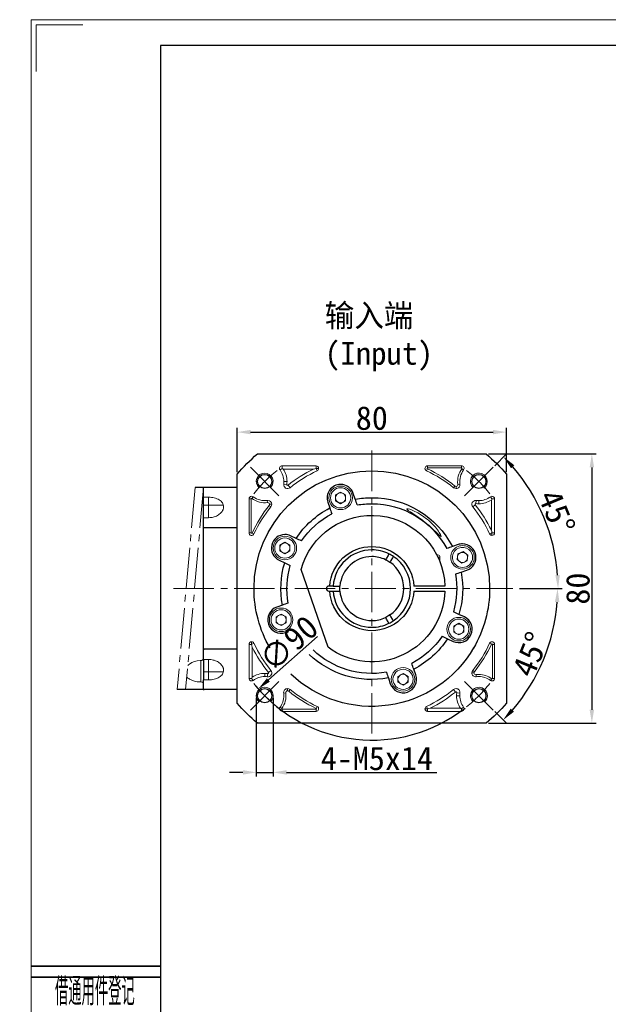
# Model space of a CAD drawing. Header units: millimetres. Extents: x 6034 to 6683, y -894 to -437.
# Tile 2 of 9: x 6034 to 6209, y -729 to -437. Entities that reach past the tile are written whole.
import ezdxf
from ezdxf.enums import TextEntityAlignment as Align

# ---------------------------------------------------------------- set-up
doc = ezdxf.new("R2010")
doc.units = ezdxf.units.MM
doc.header["$PDSIZE"] = -5
doc.linetypes.add('ACAD_ISO10W100', pattern=[18, 12, -3, 0, -3])
doc.linetypes.add('点画线', pattern=[18, 12, -2, 2, -2])
doc.layers.get('0').update_dxf_attribs({"lineweight": 18})
doc.layers.get('Defpoints').update_dxf_attribs({"lineweight": 18})
for name, color, linetype, lineweight in [('2细线层', 4, 'Continuous', 35), ('6文字层', 3, 'Continuous', 35), ('7中心线层', 7, '点画线', 18), ('中性线', 1, 'ACAD_ISO10W100', 15), ('图框_外框线', 7, 'Continuous', 18), ('尺寸线', 7, 'Continuous', 25), ('尺寸线层', 3, 'Continuous', 18), ('标注线', 7, 'Continuous', 18), ('粗实线', 7, 'Continuous', 40)]:
    doc.layers.add(name, color=color, linetype=linetype, lineweight=lineweight)
doc.styles.add('PC_TEXTSTYLE', font='ISOCP.SHX', dxfattribs={"width": 0.707, "bigfont": 'GBCBIG.SHX'})
doc.styles.add('工程字', font='txt')
doc.dimstyles.new('ISO-25', dxfattribs={"dimtxt": 7, "dimasz": 4, "dimexe": 1.25, "dimexo": 0.625, "dimtad": 1, "dimtxsty": '工程字', "dimcen": 2, "dimdle": 8, "dimadec": 0, "dimazin": 0, "dimtfac": 1, "dimtmove": 0, "dimatfit": 3, "dimfxl": 1, "dimarcsym": 0})

# ---------------------------------------------------------------- blocks, each defined once
blk = doc.blocks.new('*D40')
at = {"layer": 'Defpoints', "color": 0}
for p in [(6178.48, -559.49), (6098.48, -571.96), (6178.48, -571.96)]:
    blk.add_point(p, dxfattribs=at)
at = {"layer": '尺寸线层', "color": 0, "lineweight": -2}
for p, q in [((6098.48, -571.34), (6098.48, -558.24)), ((6178.48, -571.34), (6178.48, -558.24)), ((6102.48, -559.49), (6174.48, -559.49))]:
    blk.add_line(p, q, dxfattribs=at)
at = {"layer": '尺寸线层', "color": 0}
for points in [[(6102.48, -558.82), (6102.48, -560.15), (6098.48, -559.49)], [(6174.48, -560.15), (6174.48, -558.82), (6178.48, -559.49)]]:
    blk.add_solid(points, dxfattribs=at)
at = {"layer": '尺寸线层', "color": 0, "insert": (6138.48, -555.36), "char_height": 7, "attachment_point": 5, "style": '工程字'}
blk.add_mtext('80', dxfattribs=at)
blk = doc.blocks.new('*D41')
at = {"layer": 'Defpoints', "color": 0}
for p in [(6172.48, -565.97), (6172.48, -645.97), (6203.85, -645.97)]:
    blk.add_point(p, dxfattribs=at)
at = {"layer": '尺寸线层', "color": 0, "lineweight": -2}
for p, q in [((6173.1, -565.97), (6205.1, -565.97)), ((6203.85, -569.97), (6203.85, -641.97)), ((6173.1, -645.97), (6205.1, -645.97))]:
    blk.add_line(p, q, dxfattribs=at)
at = {"layer": '尺寸线层', "color": 0}
for points in [[(6204.52, -569.97), (6203.19, -569.97), (6203.85, -565.97)], [(6203.19, -641.97), (6204.52, -641.97), (6203.85, -645.97)]]:
    blk.add_solid(points, dxfattribs=at)
at = {"layer": '尺寸线层', "color": 0, "insert": (6199.73, -605.97), "char_height": 7, "attachment_point": 5, "rotation": 90, "style": '工程字'}
blk.add_mtext('80', dxfattribs=at)
blk = doc.blocks.new('*D42')
at = {"layer": 'Defpoints', "color": 0}
for p in [(6172.2, -576.18), (6104.75, -635.76)]:
    blk.add_point(p, dxfattribs=at)
at = {"layer": '尺寸线层', "color": 0, "lineweight": -2}
blk.add_line((6122.32, -620.24), (6107.75, -633.11), dxfattribs=at)
blk.add_arc((6138.48, -605.97), 45, 219.8658, 307.9622, dxfattribs=at)
at = {"layer": '尺寸线层', "color": 0}
blk.add_solid([(6107.31, -632.61), (6108.19, -633.61), (6104.75, -635.76)], dxfattribs=at)
at = {"layer": '尺寸线层', "color": 0, "insert": (6113.8, -622.26), "char_height": 7, "attachment_point": 5, "rotation": 41.4574, "style": '工程字'}
blk.add_mtext('∅90', dxfattribs=at)
blk = doc.blocks.new('*D43')
at = {"layer": 'Defpoints', "color": 0}
for p in [(6174.54, -569.91), (6166.05, -578.39), (6191.92, -591.65), (6095.05, -605.97), (6181.72, -605.97)]:
    blk.add_point(p, dxfattribs=at)
at = {"layer": '尺寸线层', "color": 0, "lineweight": -2}
for p, q in [((6174.98, -569.46), (6178.48, -565.96)), ((6182.35, -605.97), (6195.06, -605.97))]:
    blk.add_line(p, q, dxfattribs=at)
blk.add_arc((6138.48, -605.97), 55.33, 4.1429, 40.8571, dxfattribs=at)
at = {"layer": '尺寸线层', "color": 0}
for points in [[(6180.81, -569.32), (6179.84, -570.23), (6177.6, -566.84)], [(6193, -602), (6194.33, -601.95), (6193.81, -605.97)]]:
    blk.add_solid(points, dxfattribs=at)
at = {"layer": '尺寸线层', "color": 0, "insert": (6193.41, -583.22), "char_height": 7, "attachment_point": 5, "rotation": 292.5, "style": '工程字'}
blk.add_mtext('45%%d', dxfattribs=at)
blk = doc.blocks.new('*D44')
at = {"layer": 'Defpoints', "color": 0}
for p in [(6095.05, -605.97), (6181.72, -605.97), (6166.05, -633.55), (6186.28, -633.57), (6174.54, -642.03)]:
    blk.add_point(p, dxfattribs=at)
at = {"layer": '尺寸线层', "color": 0, "lineweight": -2}
for p, q in [((6182.35, -605.97), (6194.92, -605.97)), ((6174.98, -642.47), (6178.39, -645.88))]:
    blk.add_line(p, q, dxfattribs=at)
blk.add_arc((6138.48, -605.97), 55.19, 319.1532, 355.8468, dxfattribs=at)
at = {"layer": '尺寸线层', "color": 0}
for points in [[(6194.19, -609.99), (6192.86, -609.94), (6193.67, -605.97)], [(6179.74, -641.61), (6180.72, -642.52), (6177.5, -645)]]:
    blk.add_solid(points, dxfattribs=at)
at = {"layer": '尺寸线层', "color": 0, "insert": (6185.66, -625.51), "char_height": 7, "attachment_point": 5, "rotation": 67.5, "style": '工程字'}
blk.add_mtext('45%%d', dxfattribs=at)
blk = doc.blocks.new('*D45')
at = {"layer": 'Defpoints', "color": 0}
for p in [(6104.16, -637.79), (6109.16, -637.79), (6109.16, -660.56)]:
    blk.add_point(p, dxfattribs=at)
at = {"layer": '尺寸线层', "color": 0, "lineweight": -2}
for p, q in [((6104.16, -638.42), (6104.16, -661.81)), ((6109.16, -638.42), (6109.16, -661.81)), ((6100.16, -660.56), (6096.16, -660.56)), ((6104.16, -660.56), (6109.16, -660.56)), ((6113.16, -660.56), (6157.75, -660.56))]:
    blk.add_line(p, q, dxfattribs=at)
at = {"layer": '尺寸线层', "color": 0}
for points in [[(6100.16, -661.23), (6100.16, -659.9), (6104.16, -660.56)], [(6113.16, -659.9), (6113.16, -661.23), (6109.16, -660.56)]]:
    blk.add_solid(points, dxfattribs=at)
at = {"layer": '尺寸线层', "color": 0, "insert": (6139.96, -656.44), "char_height": 7, "attachment_point": 5, "style": '工程字'}
blk.add_mtext('4-M5x14', dxfattribs=at)

msp = doc.modelspace()

# ---------------------------------------------------------------- linework, layer by layer
for p, q in [((6111.8127, -570.2687), (6111.1994, -570.7301)), ((6121.9154, -569.5012), (6111.8127, -569.5012)), ((6111.8127, -570.2687), (6111.8127, -569.5012)), ((6121.9154, -570.2687), (6121.9154, -569.5012)), ((6121.9154, -570.2687), (6122.6829, -570.2687)), ((6121.9154, -570.2687), (6122.2383, -570.9649)), ((6165.138, -569.5012), (6155.0353, -569.5012)), ((6155.0353, -570.1354), (6155.0353, -569.5012)), ((6155.0353, -570.1354), (6165.138, -570.1354)), ((6165.138, -570.1354), (6165.138, -569.5012)), ((6112.1642, -570.4501), (6121.1126, -570.4501)), ((6154.9793, -570.3895), (6154.7124, -570.9649)), ((6165.2445, -570.3488), (6165.7513, -570.7301)), ((6113.2287, -575.0542), (6112.2887, -574.9247)), ((6112.3419, -574.1488), (6113.2908, -574.1488)), ((6113.5829, -575.2538), (6114.1803, -575.991)), ((6163.1697, -575.4983), (6162.7704, -575.991)), ((6163.5054, -575.6173), (6163.5054, -576.2515)), ((6164.0337, -575.0113), (6164.662, -574.9247)), ((6088.4757, -578.8342), (6088.4757, -577.7656)), ((6088.4757, -578.4102), (6088.4757, -577.7656)), ((6088.4757, -578.8342), (6088.4757, -578.4102)), ((6088.4757, -578.8342), (6088.4757, -578.8352)), ((6089.9757, -578.8342), (6088.4757, -578.8342)), ((6088.4757, -578.8342), (6088.4757, -578.8352)), ((6088.4757, -578.8342), (6088.4757, -581.2187)), ((6088.4757, -578.8342), (6088.4757, -581.2187)), ((6089.9757, -581.2187), (6089.9757, -578.8342)), ((6102.8555, -579.1995), (6103.2368, -578.6927)), ((6127.6967, -578.1553), (6129.1967, -577.2893)), ((6127.6967, -579.8874), (6127.6967, -578.1553)), ((6129.1967, -577.2893), (6130.6967, -578.1553)), ((6130.6967, -578.1553), (6130.6967, -579.8874)), ((6138.4754, -580.7524), (6138.4754, -578.9687)), ((6174.1754, -579.306), (6173.7139, -578.6927)), ((6089.9757, -581.2187), (6088.4757, -581.2187)), ((6089.9757, -584.9473), (6089.9757, -581.2187)), ((6094.3695, -581.2187), (6089.9757, -581.2187)), ((6102.0079, -579.306), (6102.0079, -589.4087)), ((6102.6421, -579.306), (6102.0079, -579.306)), ((6102.6421, -589.4087), (6102.6421, -579.306)), ((6107.518, -580.4103), (6107.4314, -579.782)), ((6108.005, -581.2743), (6108.4977, -581.6736)), ((6108.124, -580.9386), (6108.7582, -580.9386)), ((6129.1967, -580.7534), (6127.6967, -579.8874)), ((6130.6967, -579.8874), (6129.1967, -580.7534)), ((6138.4754, -581.4687), (6138.4754, -582.9687)), ((6169.1902, -581.0762), (6168.453, -581.6736)), ((6169.3898, -580.722), (6169.5193, -579.782)), ((6170.2952, -579.8352), (6170.2952, -580.7841)), ((6173.9939, -579.6575), (6173.9939, -588.6059)), ((6174.1754, -579.306), (6174.9428, -579.306)), ((6174.9428, -589.4087), (6174.9428, -579.306)), ((6088.4757, -584.9131), (6088.4757, -584.9144)), ((6089.9757, -584.9131), (6088.4757, -584.9131)), ((6088.4757, -584.9131), (6088.4757, -584.9144)), ((6088.4757, -585.2393), (6088.4757, -584.9131)), ((6102.6421, -589.4087), (6102.0079, -589.4087)), ((6102.8962, -589.4647), (6103.4716, -589.7316)), ((6174.1754, -589.4087), (6173.4791, -589.7316)), ((6174.1754, -589.4087), (6174.9428, -589.4087)), ((6174.1754, -589.4087), (6174.1754, -590.1761)), ((6111.1456, -593.058), (6112.6456, -592.192)), ((6111.1456, -594.7901), (6111.1456, -593.058)), ((6112.6456, -592.192), (6114.1456, -593.058)), ((6114.1456, -593.058), (6114.1456, -594.7901)), ((6112.6456, -595.6561), (6111.1456, -594.7901)), ((6114.1456, -594.7901), (6112.6456, -595.6561)), ((6157.7902, -595.9687), (6158.1004, -595.9687)), ((6158.1013, -596.5937), (6158.7254, -596.5937)), ((6158.7254, -598.0315), (6158.7254, -596.5937)), ((6163.8218, -597.3513), (6164.0495, -595.6343)), ((6164.0495, -595.6343), (6165.6503, -594.9729)), ((6165.6503, -594.9729), (6167.0234, -596.0286)), ((6167.0234, -596.0286), (6166.7958, -597.7456)), ((6165.195, -598.407), (6163.8218, -597.3513)), ((6166.7958, -597.7456), (6165.195, -598.407)), ((6110.0281, -614.3813), (6111.5281, -613.5153)), ((6111.5281, -613.5153), (6113.0281, -614.3813)), ((6110.0281, -616.1134), (6110.0281, -614.3813)), ((6111.5281, -616.9794), (6110.0281, -616.1134)), ((6113.0281, -616.1134), (6111.5281, -616.9794)), ((6113.0281, -614.3813), (6113.0281, -616.1134)), ((6162.8051, -617.1472), (6164.3051, -616.2812)), ((6164.3051, -616.2812), (6165.8051, -617.1472)), ((6162.8051, -618.8793), (6162.8051, -617.1472)), ((6164.3051, -619.7453), (6162.8051, -618.8793)), ((6165.8051, -618.8793), (6164.3051, -619.7453)), ((6165.8051, -617.1472), (6165.8051, -618.8793)), ((6102.0079, -622.5286), (6102.0079, -632.6313)), ((6102.7754, -622.5286), (6102.0079, -622.5286)), ((6102.7754, -622.5286), (6102.7754, -621.7612)), ((6102.7754, -622.5286), (6103.4716, -622.2057)), ((6174.0545, -622.4726), (6173.4791, -622.2057)), ((6174.3086, -622.5286), (6174.9428, -622.5286)), ((6174.3086, -622.5286), (6174.3086, -632.6313)), ((6174.9428, -632.6313), (6174.9428, -622.5286)), ((6102.9568, -632.2798), (6102.9568, -623.3314)), ((6087.4757, -627.3374), (6087.6757, -627.3374)), ((6087.6757, -627.3463), (6087.6757, -630.7174)), ((6088.4757, -626.698), (6088.4757, -627.0242)), ((6088.4757, -627.0228), (6088.4757, -627.0214)), ((6088.4757, -627.0214), (6089.9757, -627.0214)), ((6088.4757, -627.0242), (6088.4757, -627.0229)), ((6089.9757, -626.99), (6089.9757, -630.7186)), ((6087.6757, -630.7174), (6087.6757, -633.6882)), ((6089.9757, -630.7186), (6088.4757, -630.7186)), ((6088.4757, -633.1031), (6088.4757, -630.7186)), ((6088.4757, -633.1031), (6088.4757, -630.7186)), ((6094.3695, -630.7186), (6089.9757, -630.7186)), ((6089.9757, -630.7186), (6089.9757, -633.1031)), ((6106.6556, -632.1021), (6106.6556, -631.1532)), ((6107.5609, -631.2153), (6107.4314, -632.1553)), ((6107.7605, -630.8611), (6108.4977, -630.2637)), ((6138.4754, -630.4687), (6138.4754, -628.9687)), ((6146.2541, -632.0499), (6147.7541, -631.1839)), ((6147.7541, -631.1839), (6149.2541, -632.0499)), ((6168.8267, -630.9987), (6168.1925, -630.9987)), ((6168.9457, -630.663), (6168.453, -630.2637)), ((6169.4328, -631.527), (6169.5193, -632.1553)), ((6087.6757, -633.6882), (6087.4757, -633.6882)), ((6088.4757, -633.101), (6089.9757, -633.101)), ((6088.4757, -633.1021), (6088.4757, -633.1021)), ((6088.4757, -633.1031), (6088.4757, -633.1021)), ((6088.4757, -633.1031), (6088.4757, -634.1717)), ((6088.4757, -633.1031), (6088.4757, -633.5271)), ((6088.4757, -633.5271), (6088.4757, -634.1717)), ((6102.7754, -632.6313), (6102.0079, -632.6313)), ((6102.7754, -632.6313), (6103.2368, -633.2446)), ((6146.2541, -633.782), (6146.2541, -632.0499)), ((6147.7541, -634.648), (6146.2541, -633.782)), ((6149.2541, -633.782), (6147.7541, -634.648)), ((6149.2541, -632.0499), (6149.2541, -633.782)), ((6174.0952, -632.7378), (6173.7139, -633.2446)), ((6174.3086, -632.6313), (6174.9428, -632.6313)), ((6112.917, -636.926), (6112.2887, -637.0126)), ((6113.4453, -636.32), (6113.4453, -635.6858)), ((6113.781, -636.439), (6114.1803, -635.9463)), ((6163.3678, -636.6835), (6162.7704, -635.9463)), ((6163.722, -636.8831), (6164.662, -637.0126)), ((6164.6088, -637.7885), (6163.6599, -637.7885)), ((6111.7062, -641.5885), (6111.1994, -641.2072)), ((6111.8127, -641.8019), (6111.8127, -642.4361)), ((6121.9154, -641.8019), (6111.8127, -641.8019)), ((6111.8127, -642.4361), (6121.9154, -642.4361)), ((6121.9154, -641.8019), (6121.9154, -642.4361)), ((6121.9715, -641.5478), (6122.2383, -640.9724)), ((6155.0353, -641.6687), (6154.2679, -641.6687)), ((6155.0353, -641.6687), (6154.7124, -640.9724)), ((6155.0353, -641.6687), (6155.0353, -642.4361)), ((6155.0353, -642.4361), (6165.138, -642.4361)), ((6164.7865, -641.4872), (6155.8381, -641.4872)), ((6165.138, -641.6687), (6165.7513, -641.2072)), ((6165.138, -641.6687), (6165.138, -642.4361))]:
    msp.add_line(p, q)
for centre, radius, start, end in [((6111.8127, -570.2687), 0.7675, 90, 216.957666), ((6121.9154, -570.2687), 0.7675, 0, 90), ((6121.9154, -570.2687), 0.7675, 294.884935, 0), ((6155.0353, -570.2687), 0.7675, 90, 245.115065), ((6165.138, -570.2687), 0.7675, 323.042334, 90), ((6106.6556, -574.1488), 6.6352, 0, 33.879326), ((6138.4754, -605.9687), 39.5352, 116.051014, 129.022628), ((6138.4754, -605.9687), 39.2206, 50.977372, 65.115066), ((6170.2952, -574.1488), 6.3206, 143.042334, 187.842188), ((6113.4453, -575.084), 1.1675, 172.157812, 309.022628), ((6106.6556, -574.1488), 6.6352, 352.157812, 0), ((6129.1967, -579.0214), 3, 90, 270), ((6129.1967, -579.0214), 3, 270, 90), ((6163.5054, -575.084), 1.1675, 230.977372, 270), ((6163.5054, -575.084), 1.1675, 270, 7.842188), ((6102.7754, -579.306), 0.7675, 90, 180), ((6102.7754, -579.306), 0.7675, 53.042334, 90), ((6129.1967, -579.0214), 1.5, 120, 180), ((6129.1967, -579.0214), 1.5, 180, 240), ((6129.1967, -579.0214), 1.5, 90, 120), ((6129.1967, -579.0214), 1.5, 60, 90), ((6129.1967, -579.0214), 1.5, 300, 0), ((6174.1754, -579.306), 0.7675, 90, 126.957666), ((6174.1754, -579.306), 0.7675, 0, 90), ((6106.6556, -574.1488), 6.3206, 233.042334, 277.842188), ((6138.4754, -605.9687), 39.2206, 140.977372, 155.115066), ((6107.5907, -580.9386), 1.1675, 90, 97.842188), ((6107.5907, -580.9386), 1.1675, 0, 90), ((6107.5907, -580.9386), 1.1675, 320.977372, 0), ((6129.1967, -579.0214), 1.5, 240, 270), ((6129.1967, -579.0214), 1.5, 270, 300), ((6169.36, -580.9386), 1.1675, 90, 219.022628), ((6138.4754, -605.9687), 39.5352, 26.051014, 39.022628), ((6169.36, -580.9386), 1.1675, 82.157812, 90), ((6170.2952, -574.1488), 6.6352, 262.157812, 270), ((6170.2952, -574.1488), 6.6352, 270, 303.879326), ((6102.7754, -589.4087), 0.7675, 180, 335.115065), ((6174.1754, -589.4087), 0.7675, 204.884935, 270), ((6174.1754, -589.4087), 0.7675, 270, 0), ((6112.6456, -593.924), 3, 90, 270), ((6112.6456, -593.924), 1.5, 120, 180), ((6112.6456, -593.924), 1.5, 90, 120), ((6112.6456, -593.924), 3, 270, 90), ((6112.6456, -593.924), 1.5, 60, 90), ((6165.4226, -596.69), 3, 22.448281, 202.448281), ((6112.6456, -593.924), 1.5, 180, 240), ((6112.6456, -593.924), 1.5, 240, 270), ((6112.6456, -593.924), 1.5, 270, 300), ((6112.6456, -593.924), 1.5, 300, 0), ((6158.1004, -596.5937), 0.625, 0, 90), ((6165.4226, -596.69), 3, 202.448281, 22.448281), ((6165.4226, -596.69), 1.5, 172.448281, 202.448281), ((6165.4226, -596.69), 1.5, 52.448281, 112.448281), ((6165.4226, -596.69), 1.5, 22.448281, 52.448281), ((6165.4226, -596.69), 1.5, 352.448281, 22.448281), ((6165.4226, -596.69), 1.5, 202.448281, 232.448281), ((6165.4226, -596.69), 1.5, 232.448281, 292.448281), ((6165.4226, -596.69), 1.5, 292.448281, 352.448281), ((6111.5281, -615.2473), 3, 90, 270), ((6111.5281, -615.2473), 1.5, 120, 180), ((6111.5281, -615.2473), 1.5, 90, 120), ((6111.5281, -615.2473), 3, 270, 90), ((6111.5281, -615.2473), 1.5, 60, 90), ((6111.5281, -615.2473), 1.5, 180, 240), ((6111.5281, -615.2473), 1.5, 240, 270), ((6111.5281, -615.2473), 1.5, 270, 300), ((6111.5281, -615.2473), 1.5, 300, 0), ((6164.3051, -618.0133), 3, 90, 270), ((6164.3051, -618.0133), 1.5, 120, 180), ((6164.3051, -618.0133), 1.5, 90, 120), ((6164.3051, -618.0133), 3, 270, 90), ((6164.3051, -618.0133), 1.5, 60, 90), ((6164.3051, -618.0133), 1.5, 180, 240), ((6164.3051, -618.0133), 1.5, 240, 270), ((6164.3051, -618.0133), 1.5, 270, 300), ((6164.3051, -618.0133), 1.5, 300, 0), ((6102.7754, -622.5286), 0.7675, 90, 180), ((6102.7754, -622.5286), 0.7675, 24.884935, 90), ((6138.4754, -605.9687), 39.2206, 320.977372, 335.115066), ((6174.1754, -622.5286), 0.7675, 90, 155.115065), ((6174.1754, -622.5286), 0.7675, 0, 90), ((6138.4754, -605.9687), 39.5352, 206.051014, 219.022628), ((6106.6556, -637.7885), 6.6352, 90, 123.879326), ((6106.6556, -637.7885), 6.6352, 82.157812, 90), ((6107.5907, -630.9987), 1.1675, 262.157812, 39.022628), ((6147.7541, -632.9159), 3, 90, 270), ((6147.7541, -632.9159), 1.5, 120, 180), ((6147.7541, -632.9159), 1.5, 90, 120), ((6147.7541, -632.9159), 3, 270, 90), ((6147.7541, -632.9159), 1.5, 60, 90), ((6169.36, -630.9987), 1.1675, 140.977372, 180), ((6169.36, -630.9987), 1.1675, 180, 277.842188), ((6170.2952, -637.7885), 6.3206, 90, 97.842188), ((6170.2952, -637.7885), 6.3206, 53.042334, 90), ((6102.7754, -632.6313), 0.7675, 180, 306.957666), ((6147.7541, -632.9159), 1.5, 180, 240), ((6147.7541, -632.9159), 1.5, 240, 270), ((6147.7541, -632.9159), 1.5, 270, 300), ((6147.7541, -632.9159), 1.5, 300, 0), ((6174.1754, -632.6313), 0.7675, 233.042334, 0), ((6106.6556, -637.7885), 6.3206, 323.042334, 7.842188), ((6113.4453, -636.8533), 1.1675, 90, 187.842188), ((6113.4453, -636.8533), 1.1675, 50.977372, 90), ((6138.4754, -605.9687), 39.2206, 230.977372, 245.115066), ((6138.4754, -605.9687), 39.5352, 296.051014, 309.022628), ((6163.5054, -636.8533), 1.1675, 90, 129.022628), ((6163.5054, -636.8533), 1.1675, 352.157812, 90), ((6170.2952, -637.7885), 6.6352, 172.157812, 180), ((6170.2952, -637.7885), 6.6352, 180, 213.879326), ((6111.8127, -641.6687), 0.7675, 143.042334, 270), ((6121.9154, -641.6687), 0.7675, 270, 65.115065), ((6155.0353, -641.6687), 0.7675, 114.884935, 180), ((6155.0353, -641.6687), 0.7675, 180, 270), ((6165.138, -641.6687), 0.7675, 270, 36.957666)]:
    msp.add_arc(centre, radius, start, end)
at = {"extrusion": (0, 0, -1)}
for centre, radius, start, end in [((-6106.6556, -574.1488), 5.6863, 143.042334, 180), ((-6138.4754, -605.9687), 38.5863, 50.977372, 65.115066), ((-6138.4754, -605.9687), 38.5863, 114.884934, 129.022628), ((-6170.2952, -574.1488), 5.6863, 352.157812, 36.957666), ((-6106.6556, -574.1488), 5.6863, 180, 187.842188), ((-6129.1967, -579.0214), 3.5, 270, 90), ((-6129.1967, -579.0214), 3.5, 90, 270), ((-6163.5054, -575.084), 0.5333, 270, 309.022628), ((-6163.5054, -575.084), 0.5333, 172.157812, 270), ((-6106.6556, -574.1488), 5.6863, 262.157812, 306.957666), ((-6129.1967, -579.0214), 1.5, 120, 180), ((-6170.2952, -574.1488), 5.6863, 233.042334, 270), ((-6138.4754, -605.9687), 38.5863, 24.884934, 39.022628), ((-6107.5907, -580.9386), 0.5333, 82.157812, 90), ((-6107.5907, -580.9386), 0.5333, 90, 180), ((-6107.5907, -580.9386), 0.5333, 180, 219.022628), ((-6138.4754, -605.9687), 38.5863, 140.977372, 155.115066), ((-6170.2952, -574.1488), 5.6863, 270, 277.842188), ((-6112.6456, -593.924), 3.5, 270, 90), ((-6112.6456, -593.924), 3.5, 90, 270), ((-6112.6456, -593.924), 1.5, 120, 180), ((-6165.4226, -596.69), 3.5, 337.551719, 157.551719), ((-6165.4226, -596.69), 3.5, 157.551719, 337.551719), ((-6165.4226, -596.69), 1.5, 7.551719, 67.551719), ((-6111.5281, -615.2473), 3.5, 270, 90), ((-6111.5281, -615.2473), 3.5, 90, 270), ((-6111.5281, -615.2473), 1.5, 120, 180), ((-6164.3051, -618.0133), 3.5, 270, 90), ((-6164.3051, -618.0133), 3.5, 90, 270), ((-6164.3051, -618.0133), 1.5, 120, 180), ((-6138.4754, -605.9687), 38.5863, 320.977372, 335.115066), ((-6138.4754, -605.9687), 38.5863, 204.884934, 219.022628), ((-6147.7541, -632.9159), 3.5, 270, 90), ((-6147.7541, -632.9159), 3.5, 90, 270), ((-6147.7541, -632.9159), 1.5, 120, 180), ((-6169.36, -630.9987), 0.5333, 0, 39.022628), ((-6169.36, -630.9987), 0.5333, 270, 0), ((-6169.36, -630.9987), 0.5333, 262.157812, 270), ((-6106.6556, -637.7885), 5.6863, 53.042334, 90), ((-6106.6556, -637.7885), 5.6863, 90, 97.842188), ((-6170.2952, -637.7885), 5.6863, 82.157812, 90), ((-6170.2952, -637.7885), 5.6863, 90, 126.957666), ((-6106.6556, -637.7885), 5.6863, 172.157812, 216.957666), ((-6113.4453, -636.8533), 0.5333, 352.157812, 90), ((-6113.4453, -636.8533), 0.5333, 90, 129.022628), ((-6138.4754, -605.9687), 38.5863, 294.884934, 309.022628), ((-6138.4754, -605.9687), 38.5863, 230.977372, 245.115066), ((-6170.2952, -637.7885), 5.6863, 0, 7.842188), ((-6170.2952, -637.7885), 5.6863, 323.042334, 0)]:
    msp.add_arc(centre, radius, start, end, dxfattribs=at)
for points in [[(6112.1642, -570.4501), (6112.0507, -570.3896), (6111.9338, -570.3291), (6111.8127, -570.2687)], [(6121.1126, -570.4501), (6121.3745, -570.3895), (6121.6419, -570.329), (6121.9154, -570.2687)], [(6165.138, -570.1354), (6165.1884, -570.1547), (6165.2892, -570.1932), (6165.2594, -570.2969), (6165.2445, -570.3488)], [(6173.9939, -579.6575), (6174.0544, -579.544), (6174.1149, -579.4271), (6174.1754, -579.306)], [(6173.9939, -588.6059), (6174.0545, -588.8678), (6174.115, -589.1352), (6174.1754, -589.4087)], [(6102.9568, -623.3314), (6102.8962, -623.0695), (6102.8357, -622.8021), (6102.7754, -622.5286)], [(6102.9568, -632.2798), (6102.8963, -632.3933), (6102.8358, -632.5102), (6102.7754, -632.6313)], [(6174.3086, -632.6313), (6174.2893, -632.6817), (6174.2508, -632.7825), (6174.1471, -632.7527), (6174.0952, -632.7378)], [(6111.8127, -641.8019), (6111.7623, -641.7826), (6111.6615, -641.7441), (6111.6913, -641.6404), (6111.7062, -641.5885)], [(6155.8381, -641.4872), (6155.5762, -641.5478), (6155.3088, -641.6083), (6155.0353, -641.6687)], [(6164.7865, -641.4872), (6164.9, -641.5477), (6165.0169, -641.6082), (6165.138, -641.6687)]]:
    msp.add_open_spline(points, degree=3)
for points, knots in [([(6154.9793, -570.3895), (6154.9534, -570.3692), (6154.9062, -570.3322), (6154.8993, -570.2386), (6154.945, -570.1567), (6155.0033, -570.1429), (6155.0353, -570.1354)], [0, 0, 0, 0, 0.27455379, 0.49999991, 0.72539698, 1, 1, 1, 1]), ([(6113.5829, -575.2538), (6113.5414, -575.2757), (6113.4636, -575.3166), (6113.3335, -575.2823), (6113.2368, -575.1887), (6113.2315, -575.1011), (6113.2287, -575.0542)], [0, 0, 0, 0, 0.26726212, 0.50000021, 0.73268319, 1, 1, 1, 1]), ([(6094.4242, -581.699), (6094.4074, -581.4963), (6094.3739, -581.0904), (6094.107, -580.5292), (6093.6924, -580.0275), (6092.9507, -579.462), (6091.9582, -579.0681), (6090.8469, -578.8633), (6090.2663, -578.8439), (6089.9757, -578.8342)], [0, 0, 0, 0, 0.12495663, 0.25029077, 0.37498525, 0.50035684, 0.74914029, 0.8744427, 1, 1, 1, 1]), ([(6094.3695, -582.1907), (6094.3864, -582.1023), (6094.4179, -581.9378), (6094.4222, -581.7745), (6094.4242, -581.699)], [0, 0, 0, 0, 0.53729094, 1, 1, 1, 1]), ([(6094.3695, -582.1907), (6094.3864, -582.1023), (6094.4179, -581.9378), (6094.4222, -581.7745), (6094.4242, -581.699)], [0, 0, 0, 0, 0.53729094, 1, 1, 1, 1]), ([(6102.6421, -579.306), (6102.6592, -579.258), (6102.6838, -579.1893), (6102.7851, -579.1655), (6102.8296, -579.187), (6102.8555, -579.1995)], [0, 0, 0, 0, 0.49061274, 0.70344526, 1, 1, 1, 1]), ([(6169.1902, -581.0762), (6169.1685, -581.0347), (6169.128, -580.9571), (6169.1686, -580.7914), (6169.2979, -580.7141), (6169.3799, -580.7212), (6169.3898, -580.722)], [0, 0, 0, 0, 0.27078281, 0.50658679, 0.94037462, 1, 1, 1, 1]), ([(6094.2663, -582.5362), (6094.1258, -582.8853), (6093.7119, -583.5092), (6092.6626, -584.3047), (6091.3665, -584.8018), (6090.4494, -584.9086), (6089.9757, -584.9131)], [0, 0, 0, 0, 0.26542435, 0.52104108, 0.76614927, 1, 1, 1, 1]), ([(6094.2562, -582.5639), (6094.2681, -582.5331), (6094.3132, -582.4092), (6094.3454, -582.2844), (6094.3695, -582.1907)], [0, 0, 0, 0, 0.24966665, 1, 1, 1, 1]), ([(6094.2562, -582.5639), (6094.2681, -582.5331), (6094.3132, -582.4092), (6094.3454, -582.2844), (6094.3695, -582.1907)], [0, 0, 0, 0, 0.24966665, 1, 1, 1, 1]), ([(6153.9754, -584.6446), (6152.7899, -583.783), (6151.4821, -583.0673), (6149.4575, -582.2583), (6148.8275, -582.1743), (6148.9294, -582.5624), (6149.6315, -583.0207), (6151.5925, -584.2992), (6152.8178, -585.1243), (6153.9754, -586.024)], [0, 0, 0, 0, 0.25, 0.25, 0.5, 0.5, 0.75, 0.75, 1, 1, 1, 1]), ([(6153.9754, -586.024), (6155.2587, -587.0213), (6156.4469, -588.0988), (6157.8953, -589.5043), (6158.3317, -589.9444), (6158.9482, -590.4886), (6159.1096, -590.5553), (6159.0271, -590.1654), (6158.81, -589.7565), (6158.1995, -588.8241), (6157.8112, -588.3047), (6156.4442, -586.6982), (6155.292, -585.6017), (6153.9754, -584.6446)], [0, 0, 0, 0, 0.25, 0.25, 0.375, 0.375, 0.5, 0.5, 0.625, 0.625, 0.75, 0.75, 1, 1, 1, 1]), ([(6102.8962, -589.4647), (6102.8759, -589.4906), (6102.8389, -589.5378), (6102.7454, -589.5447), (6102.6634, -589.4991), (6102.6497, -589.4407), (6102.6421, -589.4087)], [0, 0, 0, 0, 0.27455388, 0.50000007, 0.72538872, 1, 1, 1, 1]), ([(6174.0545, -622.4726), (6174.0913, -622.436), (6174.1514, -622.3763), (6174.2811, -622.4247), (6174.2989, -622.4918), (6174.3086, -622.5286)], [0, 0, 0, 0, 0.41547853, 0.67867291, 1, 1, 1, 1]), ([(6087.4757, -627.3374), (6086.2864, -627.3374), (6085.1237, -627.729), (6084.1094, -628.5092), (6083.942, -628.6629), (6083.793, -628.8252)], [0, 0, 0, 0, 0.25, 0.25, 0.305530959, 0.305530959, 0.305530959, 0.305530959]), ([(6088.4757, -626.6967), (6088.4757, -626.7692), (6088.4602, -626.8424), (6088.4007, -626.9784), (6088.3559, -627.043), (6088.2436, -627.1549), (6088.1746, -627.2037), (6088.0224, -627.2791), (6087.9372, -627.3068), (6087.7928, -627.3323), (6087.7341, -627.3374), (6087.6757, -627.3374)], [0, 0, 0, 0, 0.21558665, 0.21558665, 0.43119487, 0.43119487, 0.64647584, 0.64647584, 0.86125622, 0.86125622, 1, 1, 1, 1]), ([(6089.9757, -627.0214), (6090.4518, -627.026), (6091.3711, -627.1337), (6092.6685, -627.6331), (6093.716, -628.4301), (6094.1285, -629.0544), (6094.2681, -629.4035)], [0, 0, 0, 0, 0.23469388, 0.47960258, 0.73496566, 1, 1, 1, 1]), ([(6089.9757, -633.101), (6090.265, -633.0914), (6090.8442, -633.0721), (6091.9549, -632.8681), (6092.9469, -632.4751), (6093.6896, -631.9102), (6094.1048, -631.4093), (6094.3734, -630.8467), (6094.4072, -630.4399), (6094.4242, -630.2359)], [0, 0, 0, 0, 0.12498539, 0.25030311, 0.49920605, 0.6238953, 0.74915796, 0.87423656, 1, 1, 1, 1]), ([(6094.3695, -629.744), (6094.3456, -629.6513), (6094.3099, -629.5124), (6094.2582, -629.3747), (6094.2395, -629.3292)], [0, 0, 0, 0, 0.66795137, 1, 1, 1, 1]), ([(6094.3695, -629.744), (6094.3456, -629.6513), (6094.3099, -629.5124), (6094.2582, -629.3747), (6094.2395, -629.3292)], [0, 0, 0, 0, 0.66795137, 1, 1, 1, 1]), ([(6094.4242, -630.2359), (6094.4222, -630.1603), (6094.4179, -629.997), (6094.3864, -629.8324), (6094.3695, -629.744)], [0, 0, 0, 0, 0.46269923, 1, 1, 1, 1]), ([(6094.4242, -630.2359), (6094.4222, -630.1603), (6094.4179, -629.997), (6094.3864, -629.8324), (6094.3695, -629.744)], [0, 0, 0, 0, 0.46269923, 1, 1, 1, 1]), ([(6107.7605, -630.8611), (6107.7824, -630.9027), (6107.8233, -630.9804), (6107.789, -631.1105), (6107.6954, -631.2072), (6107.6078, -631.2125), (6107.5609, -631.2153)], [0, 0, 0, 0, 0.26726212, 0.50000021, 0.73268319, 1, 1, 1, 1]), ([(6083.4981, -632.1545), (6083.706, -632.4178), (6083.9726, -632.6568), (6085.1312, -633.4001), (6086.2864, -633.6882), (6087.4757, -633.6882)], [0.655051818, 0.655051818, 0.655051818, 0.655051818, 0.75, 0.75, 1, 1, 1, 1]), ([(6087.6757, -633.6882), (6087.7651, -633.6882), (6087.8557, -633.6977), (6088.0244, -633.7337), (6088.1048, -633.7609), (6088.2445, -633.8286), (6088.3057, -633.8702), (6088.4008, -633.9616), (6088.436, -634.0127), (6088.469, -634.0995), (6088.4757, -634.1352), (6088.4757, -634.1705)], [0, 0, 0, 0, 0.2143224, 0.2143224, 0.42863399, 0.42863399, 0.64311821, 0.64311821, 0.85802637, 0.85802637, 1, 1, 1, 1]), ([(6163.3678, -636.6835), (6163.4122, -636.6606), (6163.5079, -636.6112), (6163.6953, -636.6911), (6163.7127, -636.8166), (6163.722, -636.8831)], [0, 0, 0, 0, 0.28901626, 0.62336644, 1, 1, 1, 1]), ([(6121.9715, -641.5478), (6121.9973, -641.5681), (6122.0445, -641.6051), (6122.0514, -641.6987), (6122.0058, -641.7806), (6121.9474, -641.7944), (6121.9154, -641.8019)], [0, 0, 0, 0, 0.27455388, 0.50000007, 0.72538872, 1, 1, 1, 1])]:
    msp.add_open_spline(points, degree=3, knots=knots)
at = {"layer": '2细线层'}
for p, q in [((6037.1452, -718.0994), (6075.6547, -718.0994)), ((6037.1452, -721.3891), (6075.6547, -721.3891))]:
    msp.add_line(p, q, dxfattribs=at)
at = {"layer": '7中心线层'}
for p, q in [((6138.4754, -648.9846), (6138.4754, -563.5448)), ((6138.4754, -648.9846), (6138.4754, -563.5448)), ((6110.8982, -578.3915), (6102.4129, -569.9062)), ((6166.0525, -578.3915), (6174.5378, -569.9062)), ((6085.9699, -575.9687), (6080.6544, -635.9687)), ((6088.4757, -575.9687), (6083.1602, -635.9687)), ((6079.5734, -605.9687), (6180.4171, -605.9687)), ((6110.8982, -633.5458), (6102.4129, -642.0311)), ((6166.0525, -633.5458), (6174.5378, -642.0311))]:
    msp.add_line(p, q, dxfattribs=at)
at = {"layer": '中性线', "color": 7}
for start, end in [(128.745477, 141.242041), (38.757959, 51.254523), (218.757959, 231.254523), (308.745477, 321.242041)]:
    msp.add_arc((6138.4754, -605.9687), 45, start, end, dxfattribs=at)
at = {"layer": '图框_外框线', "color": 3}
msp.add_lwpolyline([(6037.2222, -893.5647), (6682.8881, -893.5647), (6682.8881, -436.9867), (6037.2222, -436.9867)], close=True, dxfattribs=at)
msp.add_lwpolyline([(6038.7595, -452.3597), (6038.7595, -438.524), (6052.5952, -438.524)], dxfattribs=at)
at = {"layer": '图框_外框线', "color": 3, "lineweight": 25}
msp.add_lwpolyline([(6075.6547, -885.8782), (6675.2016, -885.8782), (6675.2016, -444.6732), (6075.6547, -444.6732)], close=True, dxfattribs=at)
at = {"layer": '标注线'}
for centre, start, end in [((6106.6521, -574.1523), 315.093672, 226.916454), ((6170.2917, -574.1454), 306.970768, 225.093561), ((6106.659, -637.7919), 316.916454, 224.906439), ((6170.2986, -637.785), 314.906328, 223.096028)]:
    msp.add_arc(centre, 2.5, start, end, dxfattribs=at)
at = {"layer": '粗实线', "linetype": 'Continuous', "lineweight": 30}
for p, q in [((6104.4717, -565.9687), (6172.479, -565.9687)), ((6098.4754, -639.9723), (6098.4754, -571.965)), ((6178.4754, -571.965), (6178.4754, -639.9723)), ((6098.4754, -575.9687), (6085.9699, -575.9687)), ((6088.4757, -623.9964), (6088.4757, -575.9687)), ((6133.5641, -579.4191), (6132.9787, -577.7191)), ((6125.4146, -580.3236), (6125.9999, -582.0236)), ((6098.4754, -587.9409), (6088.4757, -587.9409)), ((6115.9655, -591.0586), (6114.3361, -590.2988)), ((6164.1204, -592.9079), (6162.4204, -593.4932)), ((6143.313, -596.0895), (6142.8505, -596.8906)), ((6110.9551, -597.5493), (6112.5846, -598.3091)), ((6144.6121, -596.8395), (6144.1496, -597.6406)), ((6125.4796, -623.4092), (6117.4845, -600.2726)), ((6165.0249, -601.0574), (6166.7249, -600.472)), ((6125.9979, -605.2187), (6125.7254, -605.2187)), ((6127.501, -605.2187), (6128.426, -605.2187)), ((6160.2124, -605.2187), (6150.9528, -605.2187)), ((6125.7254, -606.7187), (6125.9979, -606.7187)), ((6127.501, -606.7187), (6128.426, -606.7187)), ((6150.9528, -606.7187), (6160.2124, -606.7187)), ((6111.9258, -610.8799), (6110.2258, -611.4653)), ((6165.9956, -614.388), (6164.3661, -613.6282)), ((6143.313, -615.8478), (6142.8505, -615.0467)), ((6144.6121, -615.0978), (6144.1496, -614.2967)), ((6112.8304, -619.0294), (6113.8349, -618.6835)), ((6160.9852, -620.8787), (6162.6147, -621.6385)), ((6088.4757, -623.9964), (6088.6257, -623.9964)), ((6098.4754, -623.9964), (6088.4757, -623.9964)), ((6088.4757, -627.0242), (6088.4757, -623.9964)), ((6088.4757, -627.0242), (6088.4757, -633.101)), ((6151.5361, -631.6137), (6150.9508, -629.9137)), ((6088.4757, -635.9687), (6088.4757, -633.101)), ((6143.3866, -632.5182), (6143.972, -634.2182)), ((6098.4754, -635.9687), (6080.6544, -635.9687)), ((6088.3257, -635.9687), (6088.6257, -635.9687)), ((6172.479, -645.9687), (6104.4717, -645.9687))]:
    msp.add_line(p, q, dxfattribs=at)
for centre in [(6106.6556, -574.1488), (6170.2952, -574.1488), (6106.6556, -637.7885), (6170.2952, -637.7885)]:
    msp.add_circle(centre, 2.1, dxfattribs=at)
at = {"layer": '粗实线', "linetype": 'Continuous', "lineweight": 30, "extrusion": (0, 0, -1)}
for radius, start, end in [(52.5, 40.367594, 49.632406), (52.5, 130.367594, 139.632406), (35, 0, 180), (27, 79.519624, 90), (27, 90, 152.480376), (25.2162, 80.127274, 90), (25.2162, 90, 151.872726), (27, 33.519624, 62.480376), (21.75, 15.182088, 178.023892), (25.2162, 34.127274, 61.872726), (12.5, 3.439813, 176.560187), (27, 349.519624, 16.480376), (25.2162, 350.127274, 15.872726), (25.2162, 170.127274, 195.872726), (27, 169.519624, 196.480376), (35, 329.768562, 0), (21.75, 181.976108, 306.691501), (12.5, 183.439813, 356.560187), (35, 180, 210.390776), (25.2162, 214.127274, 241.872726), (27, 213.519624, 242.480376), (35, 210.190178, 313.477645), (27, 259.519624, 313.628838), (25.2162, 260.127274, 313.67563), (52.5, 310.367594, 319.632406), (52.5, 220.367594, 229.632406)]:
    msp.add_arc((-6138.4754, -605.9687), radius, start, end, dxfattribs=at)
at = {"layer": '粗实线', "linetype": 'Continuous', "lineweight": 30}
for centre, radius, start, end in [((6129.1967, -579.0214), 4, 90, 199), ((6129.1967, -579.0214), 4, 19, 90), ((6112.6456, -593.924), 4, 90, 245), ((6112.6456, -593.924), 4, 65, 90), ((6165.4226, -596.69), 4, 90, 109), ((6165.4226, -596.69), 4, 289, 90), ((6138.4754, -605.9687), 11.5, 90, 176.260665), ((6138.4754, -605.9687), 9.5, 90, 175.471937), ((6138.4754, -605.9687), 11.5, 63.739335, 90), ((6138.4754, -605.9687), 9.5, 64.528063, 90), ((6138.4754, -605.9687), 11.5, 55.805735, 63.741718), ((6138.4754, -605.9687), 11.5, 303.739335, 56.260665), ((6138.4754, -605.9687), 9.5, 304.528063, 55.471937), ((6125.7254, -605.9687), 0.75, 90, 270), ((6138.4754, -605.9687), 11.5, 183.739335, 270), ((6138.4754, -605.9687), 9.5, 184.528063, 270), ((6111.5281, -615.2473), 4, 109, 289), ((6138.4754, -605.9687), 9.5, 270, 295.471937), ((6138.4754, -605.9687), 11.5, 270, 296.260665), ((6138.4754, -605.9687), 11.5, 296.371504, 303.202272), ((6164.3051, -618.0133), 4, 245, 65), ((6147.7541, -632.9159), 4, 199, 19)]:
    msp.add_arc(centre, radius, start, end, dxfattribs=at)
for points in [[(6134.1518, -581.1259), (6133.9557, -580.5565), (6133.7598, -579.9876), (6133.5641, -579.4191)], [(6125.9999, -582.0236), (6126.1957, -582.5921), (6126.3916, -583.161), (6126.5876, -583.7304)], [(6117.6015, -591.8215), (6117.0558, -591.567), (6116.5105, -591.3127), (6115.9655, -591.0586)], [(6162.4204, -593.4932), (6161.8519, -593.689), (6161.283, -593.8849), (6160.7136, -594.0809)], [(6143.5636, -595.6556), (6143.4801, -595.8002), (6143.3966, -595.9449), (6143.313, -596.0895)], [(6144.8626, -596.4056), (6144.7791, -596.5502), (6144.6956, -596.6949), (6144.6121, -596.8395)], [(6112.5846, -598.3091), (6113.1295, -598.5632), (6113.6748, -598.8175), (6114.2206, -599.072)], [(6142.8505, -596.8906), (6142.754, -597.0578), (6142.6575, -597.2249), (6142.561, -597.3921)], [(6144.1496, -597.6406), (6144.0531, -597.8078), (6143.9566, -597.9749), (6143.8601, -598.1421)], [(6163.3181, -601.6451), (6163.8876, -601.449), (6164.4564, -601.2531), (6165.0249, -601.0574)], [(6126.9998, -605.2187), (6127.1669, -605.2187), (6127.3339, -605.2187), (6127.501, -605.2187)], [(6128.426, -605.2187), (6128.6189, -605.2187), (6128.812, -605.2187), (6129.005, -605.2187)], [(6129.005, -606.7187), (6128.9656, -606.2205), (6128.9656, -605.7168), (6129.005, -605.2187)], [(6126.9998, -606.7187), (6127.1669, -606.7187), (6127.3339, -606.7187), (6127.501, -606.7187)], [(6128.426, -606.7187), (6128.6189, -606.7187), (6128.812, -606.7187), (6129.005, -606.7187)], [(6113.6326, -610.2922), (6113.0632, -610.4883), (6112.4943, -610.6842), (6111.9258, -610.8799)], [(6143.8601, -613.7952), (6143.4483, -614.0785), (6143.0122, -614.3303), (6142.561, -614.5452)], [(6144.1496, -614.2967), (6144.0531, -614.1296), (6143.9566, -613.9624), (6143.8601, -613.7952)], [(6164.3661, -613.6282), (6163.8212, -613.3741), (6163.2759, -613.1198), (6162.7301, -612.8653)], [(6142.8505, -615.0467), (6142.754, -614.8796), (6142.6575, -614.7124), (6142.561, -614.5452)], [(6143.5636, -616.2817), (6143.4801, -616.1371), (6143.3966, -615.9924), (6143.313, -615.8478)], [(6144.8626, -615.5317), (6144.7791, -615.3871), (6144.6956, -615.2424), (6144.6121, -615.0978)], [(6159.3492, -620.1158), (6159.895, -620.3703), (6160.4403, -620.6246), (6160.9852, -620.8787)], [(6150.9508, -629.9137), (6150.755, -629.3452), (6150.5591, -628.7763), (6150.3631, -628.2069)], [(6142.7989, -630.8114), (6142.995, -631.3808), (6143.1909, -631.9497), (6143.3866, -632.5182)], [(6088.4757, -635.8187), (6088.4257, -635.8686), (6088.3757, -635.9186), (6088.3257, -635.9687)], [(6088.4757, -635.8187), (6088.5257, -635.8686), (6088.5757, -635.9186), (6088.6257, -635.9687)]]:
    msp.add_open_spline(points, degree=3, dxfattribs=at)
for points, knots in [([(6142.561, -597.3921), (6142.7863, -597.4994), (6143.0072, -597.6155), (6143.4403, -597.8654), (6143.6524, -597.9992), (6143.8601, -598.1421)], [0, 0, 0, 0, 0.5, 0.5, 1, 1, 1, 1]), ([(6127.0021, -605.2187), (6126.9975, -605.2187), (6126.9805, -605.2187), (6126.9065, -605.2187), (6126.8508, -605.2187), (6126.7112, -605.2187), (6126.6253, -605.2187), (6126.4355, -605.2187), (6126.329, -605.2187), (6126.1471, -605.2187), (6126.0723, -605.2187), (6125.9979, -605.2187)], [0, 0, 0, 0, 0.21440062, 0.21440062, 0.42878771, 0.42878771, 0.64338873, 0.64338873, 0.85842116, 0.85842116, 1, 1, 1, 1]), ([(6125.9979, -606.7187), (6126.1102, -606.7187), (6126.224, -606.7187), (6126.436, -606.7187), (6126.537, -606.7187), (6126.7123, -606.7187), (6126.789, -606.7187), (6126.9077, -606.7187), (6126.9514, -606.7187), (6126.9912, -606.7187), (6127.0045, -606.7187), (6126.9993, -606.7187)], [0, 0, 0, 0, 0.21545107, 0.21545107, 0.43091105, 0.43091105, 0.6462228, 0.6462228, 0.86113777, 0.86113777, 1, 1, 1, 1])]:
    msp.add_open_spline(points, degree=3, knots=knots, dxfattribs=at)

# ---------------------------------------------------------------- texts
at = {"layer": '6文字层', "color": 3, "style": 'PC_TEXTSTYLE', "width": 0.667}
msp.add_text('借通用件登记', height=8.22445, dxfattribs=at).set_placement((6056.1911, -725.2833), align=Align.MIDDLE)
at = {"layer": '尺寸线', "color": 0, "linetype": 'ByBlock', "insert": (6124.4988, -521.4624), "char_height": 6.75, "width": 50.697754, "attachment_point": 1, "style": '工程字'}
msp.add_mtext('输入端(Input)', dxfattribs=at)

# ---------------------------------------------------------------- dimensions: what is measured, and where the dimension line sits
at = {"layer": '尺寸线层'}
dim = msp.add_linear_dim(base=(6178.4754, -559.4865), p1=(6098.4754, -571.965), p2=(6178.4754, -571.965), dimstyle='ISO-25', dxfattribs=at)
dim.commit()
dim.dimension.update_dxf_attribs({"geometry": '*D40', "text_midpoint": (6138.4754, -555.3615)})
for base, line1, line2, picture, middle in [((6191.9213, -591.6478), ((6166.0525, -578.3915), (6174.5378, -569.9062)), ((6095.0456, -605.9687), (6181.7213, -605.9687)), '*D43', (6193.4059, -583.2157)), ((6186.2752, -633.5659), ((6095.0456, -605.9687), (6181.7213, -605.9687)), ((6166.0525, -633.5458), (6174.5378, -642.0311)), '*D44', (6185.6574, -625.5121))]:
    dim = msp.add_angular_dim_2l(base=base, line1=line1, line2=line2, dimstyle='ISO-25', dxfattribs=at)
    dim.commit()
    dim.dimension.update_dxf_attribs({"geometry": picture, "text_midpoint": middle})
dim = msp.add_linear_dim(base=(6203.8531, -645.9687), p1=(6172.479, -565.9687), p2=(6172.479, -645.9687), angle=90, dimstyle='ISO-25', dxfattribs=at)
dim.commit()
dim.dimension.update_dxf_attribs({"geometry": '*D41', "text_midpoint": (6199.7281, -605.9687)})
dim = msp.add_diameter_dim_2p(p1=(6172.2005, -576.1758), p2=(6104.7502, -635.7615), dimstyle='ISO-25', dxfattribs=at)
dim.commit()
dim.dimension.update_dxf_attribs({"geometry": '*D42', "text_midpoint": (6116.5336, -625.352), "dimtype": 163})
dim = msp.add_linear_dim(base=(6109.159, -660.5623), p1=(6104.159, -637.7919), p2=(6109.159, -637.7919), angle=180, text='4-M<>x14', dimstyle='ISO-25', dxfattribs=at)
dim.commit()
dim.dimension.update_dxf_attribs({"geometry": '*D45', "text_midpoint": (6139.9572, -660.5623), "dimtype": 160})

doc.saveas('drawing.dxf')
